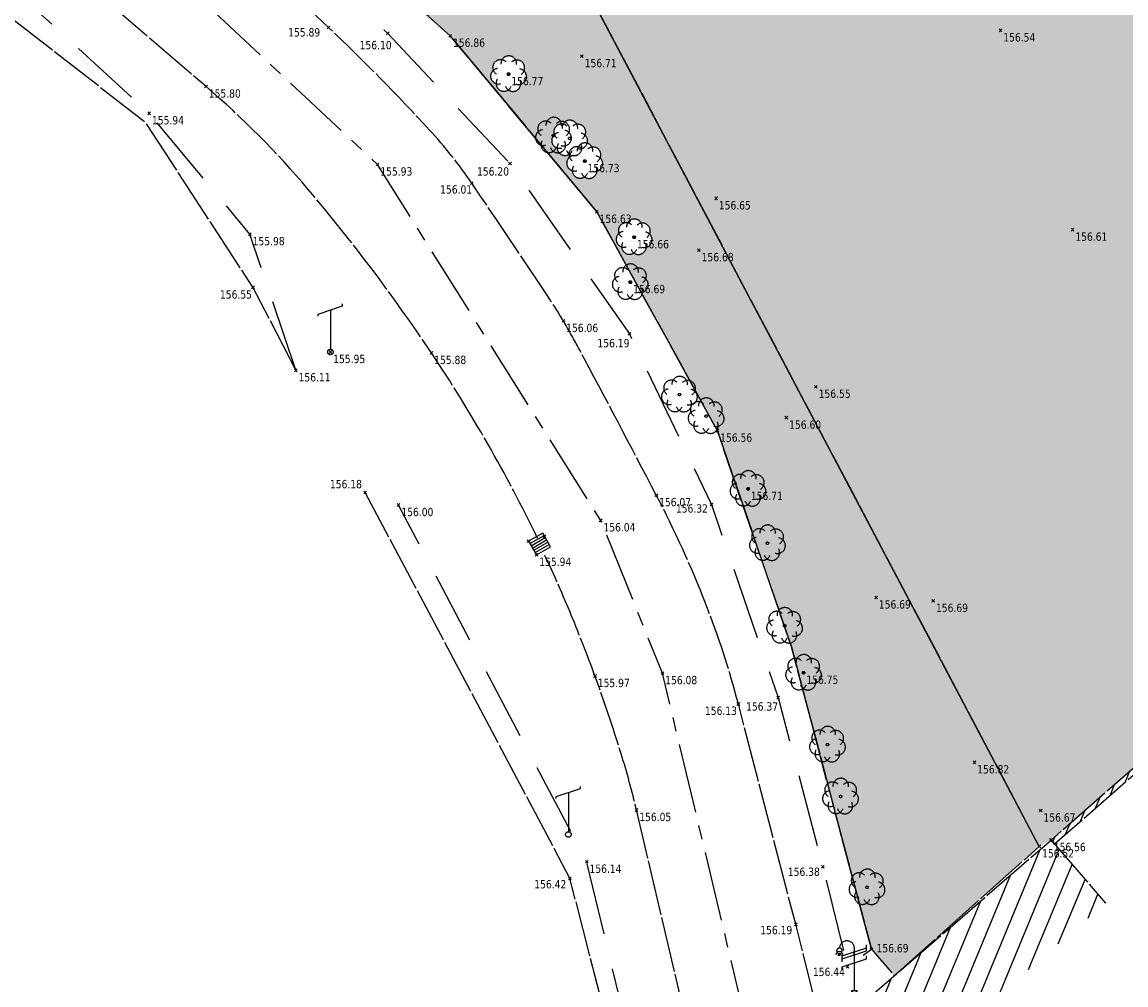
# Model space of a CAD drawing. Header units: millimetres. Extents: x 1269971 to 1270699, y 7266477 to 7267043.
# Tile 4 of 25: x 1270616 to 1270656, y 7266521 to 7266556. Entities that reach past the tile are written whole.
import ezdxf
from ezdxf.enums import TextEntityAlignment as Align

# ---------------------------------------------------------------- set-up
doc = ezdxf.new("R2010")
doc.units = ezdxf.units.MM
doc.header["$LTSCALE"] = 2
doc.header["$PDMODE"] = 3
doc.header["$PDSIZE"] = 0.05
for name, pattern in [('Axe', [2, 1.25, -0.25, 0.25, -0.25]), ('Bordure_T2CS1', [1, 1, 0]), ('Continue', [1, 1, 0]), ('Discontinue', [1.95, 1.3, -0.65]), ('Voie_can', [1, 1, 0])]:
    doc.linetypes.add(name, pattern=pattern)
doc.layers.get('0').update_dxf_attribs({"linetype": 'Continue'})
for name, color, linetype in [('Assa_sym_A', 7, 'Continue'), ('Bati_lim', 5, 'Continue'), ('Bati_lim_hab', 140, 'Continue'), ('Espv_hai_hab', 70, 'Continue'), ('Espv_lima_hab', 70, 'Continue'), ('Espv_sym', 7, 'Continue'), ('Limi_clo', 7, 'Cloture_Legere'), ('Limi_mplein', 7, 'Continue'), ('Limi_mur_hab', 7, 'Continue'), ('Redf_sym', 1, 'Continue'), ('Tele_sym', 7, 'Continue'), ('Topo_ptco', 7, 'Continue'), ('Topo_ptco_alt', 3, 'Continue'), ('Topo_talb', 52, 'Discontinue'), ('Topo_talh', 52, 'Continue'), ('Voie_axe', 252, 'Axe'), ('Voie_bord', 7, 'Bordure_T2CS1'), ('Voie_can', 252, 'Voie_can')]:
    doc.layers.add(name, color=color, linetype=linetype)
doc.styles.add('Verdana 1.0', font='verdana.ttf', dxfattribs={"width": 0.8, "height": 0.2})
doc.linetypes.add('Cloture_Legere', pattern='A,1,[1,croix.shx,S=0.2,R=0,X=-0.3,Y=0],0.0001', length=1.0001)

# ---------------------------------------------------------------- blocks, each defined once
blk = doc.blocks.new('Topo_Ptco')
at = {"color": 0}
blk.add_point((0, 0), dxfattribs=at)
at = {"layer": 'Topo_ptco_alt', "style": 'Verdana 1.0', "width": 0.8}
blk.add_attdef('ALT', text='', height=0.3, dxfattribs=at).set_placement((0.1, -0.1), align=Align.TOP_LEFT)
blk = doc.blocks.new('*U130')
at = {"color": 1, "linetype": 'ByBlock', "lineweight": -2}
for p, q in [((-0.439, 1.365), (0.439, 1.657)), ((0.439, 1.657), (0.439, 1.767)), ((0.439, 1.547), (0.439, 1.657)), ((-0.439, 1.255), (0.439, 1.547)), ((-0.439, 1.255), (-0.439, 1.365)), ((-0.439, 0.964), (0.439, 1.255)), ((-0.439, 1.145), (-0.439, 1.255)), ((0, 1.511), (0, 0.1)), ((0.439, 1.255), (0.439, 1.365)), ((-0.439, 0.853), (-0.439, 0.964)), ((-0.1, 0.1), (-0.1, -0.1)), ((0.1, 0.1), (-0.1, 0.1)), ((0.1, 0.1), (-0.1, -0.1)), ((-0.1, 0.1), (0.1, -0.1)), ((0.1, -0.1), (0.1, 0.1)), ((-0.1, -0.1), (0.1, -0.1))]:
    blk.add_line(p, q, dxfattribs=at)
blk = doc.blocks.new('Redf_Pot_LampTel')
at = {"color": 1, "linetype": 'ByBlock', "lineweight": -2}
for p, q in [((0, 1.411), (0.006, 1.637)), ((-0.598, 1.499), (-0.669, 1.417)), ((-0.633, 1.533), (-0.433, 1.527)), ((-0.598, 1.499), (-0.598, 1.499)), ((-0.563, 1.479), (-0.595, 1.381)), ((-0.563, 1.479), (-0.563, 1.479)), ((-0.535, 1.47), (-0.538, 1.366)), ((-0.505, 1.477), (-0.505, 1.477)), ((-0.505, 1.477), (-0.477, 1.373)), ((-0.473, 1.493), (-0.473, 1.493)), ((-0.473, 1.493), (-0.409, 1.406))]:
    blk.add_line(p, q, dxfattribs=at)
for centre, radius, start, end in [((-0.533, 1.543), 0.101, 351.0316, 185.6822), ((-0.262, 1.636), 0.268, 358.3539, 178.3599)]:
    blk.add_arc(centre, radius, start, end, dxfattribs=at)
blk.add_blockref('*U130', (0, 0), dxfattribs=at)
blk = doc.blocks.new('Tele_Pot')
at = {"color": 72, "linetype": 'ByBlock', "lineweight": -2}
for p, q in [((-0.439, 1.365), (0.439, 1.657)), ((0.439, 1.657), (0.439, 1.73)), ((-0.439, 1.292), (-0.439, 1.365)), ((0, 1.511), (0, 0.1))]:
    blk.add_line(p, q, dxfattribs=at)
blk.add_circle((0, 0), 0.1, dxfattribs=at)
blk = doc.blocks.new('Assa_Gril_Ep')
at = {"color": 5, "linetype": 'ByBlock', "lineweight": -2}
for p, q in [((0, 0), (0, 1)), ((0, 1), (1, 1)), ((0.167, 0), (0.167, 1)), ((0.333, 0), (0.333, 1)), ((0.5, 0), (0.5, 1)), ((0.667, 0), (0.667, 1)), ((0.833, 0), (0.833, 1)), ((1, 1), (1, 0)), ((1, 0), (0, 0))]:
    blk.add_line(p, q, dxfattribs=at)
blk = doc.blocks.new('Espv_Arb_Ali')
at = {"color": 3, "linetype": 'ByBlock', "lineweight": -2}
blk.add_circle((0, 0), 0.0444, dxfattribs=at)
for centre, start, end in [((-0.287, 0.239), 45.8389, 234.6315), ((0.008, 0.374), 354.4104, 183.203), ((0.297, 0.227), 302.9818, 131.7744), ((-0.366, -0.076), 97.2675, 286.0601), ((0.363, -0.091), 251.5532, 80.3458), ((-0.169, -0.333), 148.6961, 337.4887), ((0.155, -0.34), 200.1246, 28.9173)]:
    blk.add_arc(centre, 0.282, start, end, dxfattribs=at)

msp = doc.modelspace()

# ---------------------------------------------------------------- hatches: boundary and pattern name
at = {"layer": 'Bati_lim_hab'}
h = msp.add_hatch(dxfattribs=at)
h.set_pattern_fill('BATI_DUR', color=256, scale=0.2, angle=22.5, pattern_type=2)
h.set_pattern_definition([(67.5, (0, 0), (-0.586663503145, 0.24300397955), [])])
h.paths.add_polyline_path([(1270655.177, 7266524.36), (1270653.214, 7266526.629), (1270646.406, 7266520.736), (1270647.557, 7266514.463), (1270647.641, 7266514.203), (1270650.536, 7266514.929), (1270650.472, 7266515.198), (1270649.666, 7266519.59)])
h.paths.add_polyline_path([(1270651.42, 7266526.31), (1270653.157, 7266526.31), (1270653.157, 7266526.572), (1270651.42, 7266526.572)], flags=25)
h.paths.add_polyline_path([(1270652.18, 7266526.113), (1270652.73, 7266526.113), (1270652.73, 7266526.338), (1270652.18, 7266526.338)], flags=25)
at = {"layer": 'Espv_hai_hab'}
h = msp.add_hatch(dxfattribs=at)
h.set_pattern_fill('HAIE', color=256, scale=0.8)
h.set_pattern_definition([(109.29004622, (0.560848, 0.002973), (-4.80000000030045, 13.600000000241), [0.0482712, -16.90342488]), (161.565051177, (0.34656, 0.73), (-0.8, 1e-12), [0.050504, -2.47931812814]), (106.927513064, (0.29864, 0.746), (-3.19999999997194, 10.40000000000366), [0.054768, -19.17853644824]), (111.250505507, (0.348816, 0), (-1.59999999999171, 4.00000000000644), [0.069196, -15.38137033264]), (28.4429286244, (0.24168, 0.46568), (8.79999999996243, 4.79999999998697), [0.062208, -21.77354250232]), (83.6598082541, (0.2348, 0.40416), (-2e-13, 0.8000000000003), [0.061904, -7.18240411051]), (28.0724869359, (0.66804, 0.7642), (10.4000000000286, 5.60000000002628), [0.0387336, -13.5612664]), (69.4439547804, (0.70224, 0.03715), (0.800000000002, 2.4000000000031), [0.03896, -6.79624299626]), (122.905242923, (0.7136, 0.073632), (-1.60000000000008, 2.39999999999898), [0.04612, -16.15264538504]), (135, (0.75236, 0.1443), (-0.8, 9e-17), [0.0290216, -1.1023492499]), (156.250505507, (0.79568, 0.63888), (-12.79999999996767, 5.60000000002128), [0.062296, -21.788104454]), (45, (0.7068, 0.632), (9e-17, 0.8), [0.0451376, -1.0862332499]), (48.3664606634, (0.7136, 0.51808), (5.60000000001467, 6.4000000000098), [0.027424, -9.60585166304]), (34.6951535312, (0.71816, 0.3768), (7.99999999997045, 5.59999999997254), [0.03604, -12.61307064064]), (128.290163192, (0.44, 0.77104), (-3.19999999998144, 4.00000000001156), [0.036896, -19.32905349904]), (72.2553283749, (0.52208, 0.32888), (5.60000000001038, 17.59999999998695), [0.059824, -20.93922359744]), (115.346175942, (0.54032, 0.38584), (-0.80000000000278, 1.60000000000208), [0.047936, -16.77110083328]), (115.016893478, (0.64304, 0.21272), (-0.79999999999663, 1.6000000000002), [0.070368, -13.17198828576]), (41.1859251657, (0.62472, 0.19672), (0.8000000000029, 0.8000000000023), [0.024216, -8.47990065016]), (63.434948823, (0.59507, 0.11235), (3e-13, 0.8), [0.0152904, -1.773563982]), (131.185925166, (0.38984, 0.142), (-0.8000000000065, 0.7999999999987), [0.048456, -8.45566065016]), (159.44395478, (0.43545, 0.22402), (-2.3999999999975, 0.8000000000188), [0.0389616, -6.79624139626]), (19.7988763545, (0.29864, 0.30608), (8.79999999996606, 3.19999999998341), [0.026712, -21.22981640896]), (116.565051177, (0.40354, 0.4588), (-0.799999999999, 0.800000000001), [0.0152904, -1.773563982]), (45, (0.497, 0.5272), (9e-17, 0.8), [0.019348, -1.1120228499]), (56.309932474, (0.59275, 0.46335), (0.8, 1.599999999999), [0.0164632, -2.86797782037]), (131.185925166, (0.51528, 0.66624), (-0.8000000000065, 0.7999999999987), [0.024248, -8.47986865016]), (0, (0.28, 0.6), (0, 0.8), [0.04, -0.76]), (146.309932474, (0.04098, 0.08504), (-1.599999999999, 0.8), [0.049256, -2.83518502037]), (143.130102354, (0.08888, 0.36534), (-2.3999999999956, 1.6000000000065), [0.0569792, -3.9430208]), (36.3843518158, (0, 0.367648), (3.19999999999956, 2.39999999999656), [0.0537736, -18.82690435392]), (136.73570459, (0.043274, 0.533984), (-12.8000000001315, 11.99999999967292), [0.0532608, -18.622927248]), (25.7099537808, (0.0752, 0.71864), (1.599999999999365, 0.7999999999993), [0.073408, -23.899910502]), (127.405356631, (0.13672, 0.126), (-7.99999999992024, 10.40000000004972), [0.0488, -17.0719476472]), (45, (0.1436, 0.0075), (9e-17, 0.8), [0.0225688, -1.1088020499]), (153.434948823, (0.17095, 0.31294), (-0.8, -1e-12), [0.020348, -1.768506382]), (167.471192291, (0.19832, 0.11232), (-4.0000000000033, 0.79999999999), [0.063104, -7.31253156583]), (45, (0.16, 0.52), (9e-17, 0.8), [0.0565688, -1.0748020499])])
h.paths.add_polyline_path([(1270687.141, 7266617.67), (1270687.735, 7266617.582, -0.452421), (1270688.154, 7266617.519), (1270688.941, 7266617.402), (1270689.719, 7266622.612), (1270689.573, 7266622.727), (1270689.606, 7266622.962), (1270688.204, 7266623.535), (1270687.058, 7266624.43), (1270686.424, 7266624.632), (1270678.579, 7266626.225), (1270678.018, 7266626.223), (1270677.449, 7266626.1), (1270676.723, 7266625.758), (1270676.056, 7266625.291), (1270674.982, 7266623.55), (1270671.489, 7266606.952), (1270671.605, 7266606.631, -0.050361), (1270671.599, 7266606.691, -1), (1270672.199, 7266606.691, -0.904107), (1270671.605, 7266606.631), (1270671.641, 7266606.209), (1270679.264, 7266604.502), (1270675.643, 7266588.547), (1270673.924, 7266585.471), (1270678.192, 7266584.082), (1270677.855, 7266580.372), (1270676.87, 7266573.51), (1270673.821, 7266561.525), (1270649.689, 7266566.167), (1270648.747, 7266566.011), (1270636.596, 7266557.086), (1270652.79, 7266526.405), (1270653.214, 7266526.629), (1270682.784, 7266552.303), (1270683.519, 7266553.173), (1270683.718, 7266557.515), (1270681.883, 7266557.6), (1270682.818, 7266589.589), (1270683.951, 7266597.683), (1270685.089, 7266605.841)])
h.paths.add_polyline_path([(1270679.431, 7266614.559), (1270679.257, 7266614.559), (1270679.257, 7266614.646), (1270679.17, 7266614.559), (1270679.083, 7266614.559), (1270679.039, 7266614.667), (1270678.909, 7266614.667), (1270678.822, 7266614.602), (1270678.756, 7266614.58), (1270678.713, 7266614.689), (1270678.756, 7266614.82), (1270678.626, 7266614.863), (1270678.56, 7266614.863), (1270678.582, 7266614.972), (1270678.517, 7266615.016), (1270678.473, 7266615.103), (1270678.539, 7266615.19), (1270678.539, 7266615.277), (1270678.539, 7266615.408), (1270678.582, 7266615.43), (1270678.539, 7266615.517), (1270678.647, 7266615.517), (1270678.735, 7266615.582), (1270678.8, 7266615.582), (1270678.8, 7266615.647), (1270678.887, 7266615.669), (1270678.909, 7266615.734), (1270678.952, 7266615.822), (1270679.039, 7266615.778), (1270679.127, 7266615.865), (1270679.257, 7266615.843), (1270679.344, 7266615.734), (1270679.453, 7266615.713), (1270679.453, 7266615.626), (1270679.562, 7266615.582), (1270679.627, 7266615.604), (1270679.736, 7266615.626), (1270679.736, 7266615.517), (1270679.715, 7266615.386), (1270679.715, 7266615.321), (1270679.736, 7266615.212), (1270679.649, 7266615.168), (1270679.715, 7266615.059), (1270679.736, 7266614.972), (1270679.802, 7266614.929), (1270679.671, 7266614.82), (1270679.649, 7266614.711), (1270679.497, 7266614.755), (1270679.431, 7266614.646)], flags=16)
h.paths.add_polyline_path([(1270679.083, 7266615.19, -1), (1270679.214, 7266615.19, -1)], flags=0)
h.paths.add_polyline_path([(1270676.926, 7266615.832), (1270676.708, 7266615.886), (1270676.708, 7266615.886), (1270676.297, 7266615.988), (1270676.297, 7266615.988), (1270676.056, 7266616.048), (1270676.496, 7266617.82), (1270676.785, 7266617.748), (1270676.784, 7266617.746), (1270677.124, 7266617.663), (1270677.125, 7266617.664), (1270677.366, 7266617.604)], flags=16)
h.paths.add_polyline_path([(1270679.488, 7266618.183), (1270679.314, 7266618.183), (1270679.314, 7266618.27), (1270679.227, 7266618.183), (1270679.14, 7266618.183), (1270679.096, 7266618.292), (1270678.965, 7266618.292), (1270678.878, 7266618.227), (1270678.813, 7266618.205), (1270678.769, 7266618.314), (1270678.813, 7266618.444), (1270678.682, 7266618.488), (1270678.617, 7266618.488), (1270678.639, 7266618.597), (1270678.573, 7266618.64), (1270678.53, 7266618.728), (1270678.595, 7266618.815), (1270678.595, 7266618.902), (1270678.595, 7266619.032), (1270678.639, 7266619.054), (1270678.595, 7266619.141), (1270678.704, 7266619.141), (1270678.791, 7266619.207), (1270678.857, 7266619.207), (1270678.857, 7266619.272), (1270678.944, 7266619.294), (1270678.965, 7266619.359), (1270679.009, 7266619.446), (1270679.096, 7266619.403), (1270679.183, 7266619.49), (1270679.314, 7266619.468), (1270679.401, 7266619.359), (1270679.51, 7266619.337), (1270679.51, 7266619.25), (1270679.619, 7266619.207), (1270679.684, 7266619.228), (1270679.793, 7266619.25), (1270679.793, 7266619.141), (1270679.771, 7266619.011), (1270679.771, 7266618.945), (1270679.793, 7266618.836), (1270679.706, 7266618.793), (1270679.771, 7266618.684), (1270679.793, 7266618.597), (1270679.858, 7266618.553), (1270679.728, 7266618.444), (1270679.706, 7266618.336), (1270679.553, 7266618.379), (1270679.488, 7266618.27)], flags=16)
h.paths.add_polyline_path([(1270679.14, 7266618.815, -1), (1270679.27, 7266618.815, -1)], flags=0)
h.paths.add_polyline_path([(1270681.722, 7266596.768, -1), (1270681.122, 7266596.768, -1)], flags=16)
h.paths.add_polyline_path([(1270681.617, 7266596.768, -1), (1270681.227, 7266596.768, -1)], flags=0)
h.paths.add_polyline_path([(1270678.804, 7266596.004, -1), (1270678.204, 7266596.004, -1)], flags=16)
h.paths.add_polyline_path([(1270678.699, 7266596.004, -1), (1270678.309, 7266596.004, -1)], flags=0)
at = {"layer": 'Espv_lima_hab'}
h = msp.add_hatch(dxfattribs=at)
h.set_pattern_fill('GAZON_AGREMENT', color=256, scale=0.02, pattern_type=2)
h.set_pattern_definition([(90, (0, 0), (-0.35921, 0.35921), [0.09525, -0.62317]), (45, (0, 0), (-0.359210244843, 0.359210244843), [0.09525, -0.41275]), (135, (0, 0), (-0.359210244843, -0.359210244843), [0.09525, -0.41275])])
h.paths.add_polyline_path([(1270623.51, 7266574.042), (1270623.916, 7266576.045), (1270622.813, 7266576.311), (1270620.475, 7266576.812), (1270620.172, 7266576.852), (1270619.861, 7266576.846), (1270619.559, 7266576.795), (1270619.321, 7266576.712), (1270619.106, 7266576.591), (1270618.913, 7266576.429), (1270618.78, 7266576.261), (1270618.678, 7266576.066), (1270618.566, 7266575.742), (1270618.477, 7266575.351), (1270617.36, 7266568.576), (1270617.28, 7266567.227), (1270617.392, 7266566.1), (1270617.447, 7266566.094), (1270625.968, 7266560.592), (1270631.569, 7266555.602), (1270636.849, 7266549.258), (1270641.195, 7266541.375), (1270643.861, 7266533.591), (1270646.741, 7266522.701), (1270647.57, 7266521.744), (1270652.792, 7266526.401), (1270634.237, 7266561.554), (1270630.963, 7266569.303), (1270630.509, 7266570.245), (1270627.354, 7266566.482), (1270626.138, 7266565.163), (1270625.532, 7266566.879)])
h.paths.add_polyline_path([(1270629.62, 7266557.966), (1270629.42, 7266557.972, -1.136781)], flags=16)
h.paths.add_polyline_path([(1270629.621, 7266557.453), (1270630.498, 7266557.745), (1270630.498, 7266557.635), (1270629.621, 7266557.343)], flags=16)
h.paths.add_polyline_path([(1270633.436, 7266554.735, -0.587461), (1270633.928, 7266554.725, -0.587461), (1270634.226, 7266554.334, -0.587461), (1270634.107, 7266553.857, -0.587461), (1270633.659, 7266553.653, -0.587461), (1270633.22, 7266553.875, -0.587461), (1270633.121, 7266554.357, -0.587461)], flags=16)
h.paths.add_polyline_path([(1270633.715, 7266554.219, -1), (1270633.626, 7266554.219, -1)], flags=0)
h.paths.add_polyline_path([(1270635.547, 7266552.512, -0.137431), (1270635.698, 7266552.493, -0.478031), (1270636.128, 7266552.409, -0.587461), (1270636.427, 7266552.018, -0.287568), (1270636.503, 7266551.729, -0.2031), (1270636.673, 7266551.59, -0.587461), (1270636.972, 7266551.199, -0.587461), (1270636.853, 7266550.722, -0.587461), (1270636.405, 7266550.518, -0.587461), (1270635.966, 7266550.74, -0.587461), (1270635.867, 7266551.222, -0.097287), (1270635.848, 7266551.329, -0.570931), (1270635.421, 7266551.559, -0.483135), (1270635.263, 7266551.972, -1.091319), (1270635.323, 7266552.036, -0.523864), (1270635.576, 7266552.424, 0.082883)], flags=16)
h.paths.add_polyline_path([(1270635.827, 7266551.904, -1), (1270635.916, 7266551.904, -1)], flags=0)
h.paths.add_polyline_path([(1270636.461, 7266551.085, -1), (1270636.372, 7266551.085, -1)], flags=0)
h.paths.add_polyline_path([(1270637.961, 7266548.86, -0.587461), (1270638.453, 7266548.849, -0.587461), (1270638.752, 7266548.458, -0.587461), (1270638.632, 7266547.981, -0.587461), (1270638.184, 7266547.777, -0.587461), (1270637.746, 7266548, -0.587461), (1270637.646, 7266548.481, -0.587461)], flags=16)
h.paths.add_polyline_path([(1270638.241, 7266548.344, -1), (1270638.152, 7266548.344, -1)], flags=0)
h.paths.add_polyline_path([(1270642.345, 7266539.279, -1), (1270642.256, 7266539.279, -1)], flags=16)
h.paths.add_polyline_path([(1270643.043, 7266537.323, -1), (1270642.954, 7266537.323, -1)], flags=16)
h.paths.add_polyline_path([(1270644.344, 7266532.655, -1), (1270644.256, 7266532.655, -1)], flags=16)
h.paths.add_polyline_path([(1270645.207, 7266530.067, -1), (1270645.118, 7266530.067, -1)], flags=16)
h.paths.add_polyline_path([(1270645.675, 7266528.197, -1), (1270645.587, 7266528.197, -1)], flags=16)
h.paths.add_polyline_path([(1270646.631, 7266524.926, -1), (1270646.542, 7266524.926, -1)], flags=16)
at = {"layer": 'Limi_mur_hab'}
h = msp.add_hatch(dxfattribs=at)
h.set_pattern_fill('BATI_DUR', color=0, scale=0.1, angle=22.5, pattern_type=2)
h.set_pattern_definition([(67.5, (0, 0), (-0.293331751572, 0.121501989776), [])])
h.paths.add_polyline_path([(1270682.45, 7266551.993), (1270682.842, 7266552.112), (1270682.784, 7266552.303), (1270682.35, 7266552.172), (1270672.627, 7266543.612), (1270661.005, 7266533.453), (1270653.214, 7266526.629), (1270653.345, 7266526.478), (1270661.137, 7266533.302), (1270672.759, 7266543.462)])
h.paths.add_polyline_path([(1270682.372, 7266551.688), (1270683.698, 7266551.688), (1270683.698, 7266552.155), (1270682.372, 7266552.155)], flags=9)

# ---------------------------------------------------------------- linework, layer by layer
at = {"flags": 128}
msp.add_lwpolyline([(1270623.916, 7266576.045), (1270623.445, 7266576.158), (1270622.813, 7266576.311), (1270620.475, 7266576.812), (1270620.172, 7266576.852), (1270619.861, 7266576.846), (1270619.559, 7266576.795), (1270619.321, 7266576.712), (1270619.106, 7266576.591), (1270618.913, 7266576.429), (1270618.78, 7266576.261), (1270618.678, 7266576.066), (1270618.566, 7266575.742), (1270618.498, 7266575.442), (1270618.485, 7266575.398), (1270617.36, 7266568.576), (1270617.28, 7266567.227), (1270617.392, 7266566.1), (1270617.447, 7266566.094), (1270625.968, 7266560.592), (1270631.569, 7266555.602), (1270636.849, 7266549.258), (1270641.195, 7266541.375), (1270643.861, 7266533.591), (1270646.741, 7266522.701), (1270647.57, 7266521.744), (1270652.792, 7266526.401), (1270634.237, 7266561.554), (1270630.963, 7266569.303), (1270630.509, 7266570.245), (1270627.354, 7266566.482), (1270626.138, 7266565.163), (1270625.532, 7266566.879), (1270623.51, 7266574.042)], close=True, dxfattribs=at)
at = {"layer": 'Bati_lim', "flags": 128}
for points in [[(1270647.641, 7266514.203), (1270647.557, 7266514.463), (1270646.406, 7266520.736), (1270653.214, 7266526.629)], [(1270653.214, 7266526.629), (1270655.177, 7266524.36)]]:
    msp.add_lwpolyline(points, dxfattribs=at)
at = {"layer": 'Limi_clo', "flags": 128}
msp.add_lwpolyline([(1270652.792, 7266526.401), (1270634.237, 7266561.554), (1270630.963, 7266569.303)], dxfattribs=at)
at = {"layer": 'Limi_mplein', "flags": 128}
msp.add_lwpolyline([(1270682.842, 7266552.112), (1270682.45, 7266551.993), (1270672.759, 7266543.462), (1270661.137, 7266533.302), (1270653.345, 7266526.478), (1270653.214, 7266526.629), (1270661.005, 7266533.453), (1270672.627, 7266543.612), (1270682.35, 7266552.172), (1270682.784, 7266552.303), (1270682.842, 7266552.112)], dxfattribs=at)
at = {"layer": 'Topo_talb', "flags": 128}
for points in [[(1270626.006, 7266543.55), (1270624.351, 7266548.452), (1270620.724, 7266552.808), (1270612.97, 7266559.909), (1270602.915, 7266568.799), (1270597.773, 7266576.306), (1270592.787, 7266587.584), (1270587.374, 7266602.043), (1270582.75, 7266615.537), (1270576.261, 7266621.755)], [(1270617.447, 7266566.094), (1270623.194, 7266561.241), (1270629.313, 7266555.69), (1270633.721, 7266551.001), (1270638.027, 7266544.86), (1270640.978, 7266538.718), (1270643.381, 7266531.758), (1270644.993, 7266525.667), (1270645.884, 7266522.067), (1270646.741, 7266522.701)], [(1270639.853, 7266511.875), (1270636.487, 7266525.846), (1270629.709, 7266538.696)]]:
    msp.add_lwpolyline(points, dxfattribs=at)
at = {"layer": 'Topo_talh', "flags": 128}
for points in [[(1270626.006, 7266543.55), (1270624.462, 7266546.539), (1270620.603, 7266552.462), (1270612.839, 7266558.499), (1270602.159, 7266566.971), (1270596.562, 7266574.46), (1270591.763, 7266586.403), (1270585.651, 7266603.042), (1270581.791, 7266614.639), (1270576.097, 7266621.202)], [(1270646.741, 7266522.701), (1270643.861, 7266533.591), (1270641.195, 7266541.375), (1270636.849, 7266549.258), (1270631.569, 7266555.602), (1270625.968, 7266560.592), (1270617.447, 7266566.094)], [(1270639.228, 7266512.295), (1270635.881, 7266525.247), (1270628.502, 7266539.151)]]:
    msp.add_lwpolyline(points, dxfattribs=at)
at = {"layer": 'Voie_axe', "flags": 128}
msp.add_lwpolyline([(1270648.916, 7266492.661), (1270646.731, 7266502.516), (1270643.337, 7266515.417), (1270639.214, 7266532.641), (1270636.989, 7266538.145), (1270628.951, 7266550.964), (1270621.336, 7266558.075), (1270614.35, 7266564.277), (1270606.349, 7266571.168), (1270600.986, 7266579.501), (1270588.524, 7266615.025)], dxfattribs=at)
at = {"layer": 'Voie_bord', "flags": 128}
msp.add_lwpolyline([(1270646.794, 7266512.45), (1270644.018, 7266523.593), (1270641.949, 7266531.531, 0.029905), (1270640.769, 7266535.156, 0.026613), (1270638.993, 7266539.052, 0.002265), (1270636.226, 7266544.298, 0.011371), (1270635.646, 7266545.328, 0.012899), (1270635.088, 7266546.215, 0.00275), (1270632.344, 7266550.291, 0.036415), (1270630.824, 7266552.206, 0.017153), (1270627.185, 7266555.899), (1270622.948, 7266559.914), (1270617.453, 7266564.537)], format="xyb", dxfattribs=at)
at = {"layer": 'Voie_can', "flags": 128}
for points in [[(1270634.717, 7266537.496, 0.01727), (1270632.919, 7266540.902, 0.01727), (1270630.891, 7266544.175, 0.028245), (1270626.444, 7266550.076, 0.040093), (1270622.771, 7266553.772), (1270614.23, 7266561.088), (1270605.099, 7266569.12)], [(1270646.843, 7266489.094), (1270646.201, 7266494.173), (1270644.937, 7266499.298), (1270641.442, 7266514.305), (1270638.279, 7266527.712, 0.017134), (1270637.728, 7266529.732, 0.012114), (1270636.784, 7266532.539, 0.011277), (1270635.93, 7266534.732, 0.011277), (1270634.979, 7266536.883)]]:
    msp.add_lwpolyline(points, format="xyb", dxfattribs=at)

# ---------------------------------------------------------------- block references
at = {"layer": 'Assa_sym_A', "color": 5, "xscale": 0.5662573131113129, "yscale": -0.585567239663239, "rotation": 119.9902065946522}
msp.add_blockref('Assa_Gril_Ep', (1270634.676, 7266536.903, 155.934), dxfattribs=at)
at = {"layer": 'Espv_sym', "color": 3}
for p in [(1270633.671, 7266554.219, 156.767), (1270635.29, 7266552.007, 156.785), (1270635.872, 7266551.904, 156.765), (1270636.417, 7266551.085, 156.729), (1270638.196, 7266548.344, 156.663), (1270638.058, 7266546.726, 156.689), (1270639.828, 7266542.675, 156.463), (1270640.79, 7266541.9, 156.629), (1270642.3, 7266539.279, 156.707), (1270642.998, 7266537.323, 156.722), (1270643.616, 7266534.347, 156.634), (1270644.3, 7266532.655, 156.752), (1270645.162, 7266530.067, 156.665), (1270645.631, 7266528.197, 156.709), (1270646.587, 7266524.926, 156.714)]:
    msp.add_blockref('Espv_Arb_Ali', p, dxfattribs=at)
at = {"layer": 'Redf_sym'}
msp.add_blockref('Redf_Pot_LampTel', (1270646.124, 7266521.092, 156.44), dxfattribs=at)
at = {"layer": 'Tele_sym', "color": 72}
for p in [(1270627.253, 7266544.211, 155.953), (1270635.825, 7266526.829, 156.096)]:
    msp.add_blockref('Tele_Pot', p, dxfattribs=at)
at = {"layer": 'Topo_ptco'}
ref = msp.add_blockref('Topo_Ptco', (1270627.185, 7266555.899, 155.887), dxfattribs=at)
ref.add_attrib('ALT', '155.89', dxfattribs={"layer": 'Topo_ptco_alt', "height": 0.3, "style": 'Verdana 1.0', "width": 0.8}).set_placement((1270625.731, 7266555.875), align=Align.TOP_LEFT)
ref = msp.add_blockref('Topo_Ptco', (1270629.313, 7266555.69, 156.097), dxfattribs=at)
ref.add_attrib('ALT', '156.10', dxfattribs={"layer": 'Topo_ptco_alt', "height": 0.3, "style": 'Verdana 1.0', "width": 0.8}).set_placement((1270628.306, 7266555.415), align=Align.TOP_LEFT)
ref = msp.add_blockref('Topo_Ptco', (1270631.569, 7266555.602, 156.862), dxfattribs=at)
ref.add_attrib('ALT', '156.86', dxfattribs={"layer": 'Topo_ptco_alt', "height": 0.3, "style": 'Verdana 1.0', "width": 0.8}).set_placement((1270631.669, 7266555.502, 156.862), align=Align.TOP_LEFT)
ref = msp.add_blockref('Topo_Ptco', (1270651.396, 7266555.795, 156.539), dxfattribs=at)
ref.add_attrib('ALT', '156.54', dxfattribs={"layer": 'Topo_ptco_alt', "height": 0.3, "style": 'Verdana 1.0', "width": 0.8}).set_placement((1270651.496, 7266555.695, 156.539), align=Align.TOP_LEFT)
for p in [(1270651.396, 7266555.795, 156.539), (1270636.313, 7266554.868, 156.708), (1270641.146, 7266549.745, 156.654), (1270653.991, 7266548.615, 156.611), (1270640.527, 7266547.878, 156.681), (1270644.744, 7266542.957, 156.553), (1270643.679, 7266541.842, 156.6), (1270634.963, 7266537.578), (1270634.393, 7266537.394), (1270646.911, 7266535.367, 156.691), (1270648.97, 7266535.243, 156.686), (1270650.455, 7266529.427, 156.819), (1270652.843, 7266527.694, 156.667)]:
    msp.add_blockref('Topo_Ptco', p, dxfattribs=at)
ref = msp.add_blockref('Topo_Ptco', (1270636.313, 7266554.868, 156.708), dxfattribs=at)
ref.add_attrib('ALT', '156.71', dxfattribs={"layer": 'Topo_ptco_alt', "height": 0.3, "style": 'Verdana 1.0', "width": 0.8}).set_placement((1270636.413, 7266554.768, 156.708), align=Align.TOP_LEFT)
ref = msp.add_blockref('Topo_Ptco', (1270633.671, 7266554.219, 156.767), dxfattribs=at)
ref.add_attrib('ALT', '156.77', dxfattribs={"layer": 'Topo_ptco_alt', "height": 0.3, "style": 'Verdana 1.0', "width": 0.8}).set_placement((1270633.771, 7266554.119, 156.767), align=Align.TOP_LEFT)
ref = msp.add_blockref('Topo_Ptco', (1270622.771, 7266553.772, 155.801), dxfattribs=at)
ref.add_attrib('ALT', '155.80', dxfattribs={"layer": 'Topo_ptco_alt', "height": 0.3, "style": 'Verdana 1.0', "width": 0.8}).set_placement((1270622.871, 7266553.672, 155.801), align=Align.TOP_LEFT)
ref = msp.add_blockref('Topo_Ptco', (1270620.724, 7266552.808, 155.938), dxfattribs=at)
ref.add_attrib('ALT', '155.94', dxfattribs={"layer": 'Topo_ptco_alt', "height": 0.3, "style": 'Verdana 1.0', "width": 0.8}).set_placement((1270620.824, 7266552.708, 155.938), align=Align.TOP_LEFT)
ref = msp.add_blockref('Topo_Ptco', (1270636.417, 7266551.085, 156.729), dxfattribs=at)
ref.add_attrib('ALT', '156.73', dxfattribs={"layer": 'Topo_ptco_alt', "height": 0.3, "style": 'Verdana 1.0', "width": 0.8}).set_placement((1270636.517, 7266550.985, 156.729), align=Align.TOP_LEFT)
ref = msp.add_blockref('Topo_Ptco', (1270628.951, 7266550.964, 155.935), dxfattribs=at)
ref.add_attrib('ALT', '155.93', dxfattribs={"layer": 'Topo_ptco_alt', "height": 0.3, "style": 'Verdana 1.0', "width": 0.8}).set_placement((1270629.051, 7266550.864, 155.935), align=Align.TOP_LEFT)
ref = msp.add_blockref('Topo_Ptco', (1270633.721, 7266551.001, 156.195), dxfattribs=at)
ref.add_attrib('ALT', '156.20', dxfattribs={"layer": 'Topo_ptco_alt', "height": 0.3, "style": 'Verdana 1.0', "width": 0.8}).set_placement((1270632.534, 7266550.865), align=Align.TOP_LEFT)
ref = msp.add_blockref('Topo_Ptco', (1270632.344, 7266550.291, 156.012), dxfattribs=at)
ref.add_attrib('ALT', '156.01', dxfattribs={"layer": 'Topo_ptco_alt', "height": 0.3, "style": 'Verdana 1.0', "width": 0.8}).set_placement((1270631.206, 7266550.215), align=Align.TOP_LEFT)
ref = msp.add_blockref('Topo_Ptco', (1270641.146, 7266549.745, 156.654), dxfattribs=at)
ref.add_attrib('ALT', '156.65', dxfattribs={"layer": 'Topo_ptco_alt', "height": 0.3, "style": 'Verdana 1.0', "width": 0.8}).set_placement((1270641.246, 7266549.645, 156.654), align=Align.TOP_LEFT)
ref = msp.add_blockref('Topo_Ptco', (1270636.849, 7266549.258, 156.628), dxfattribs=at)
ref.add_attrib('ALT', '156.63', dxfattribs={"layer": 'Topo_ptco_alt', "height": 0.3, "style": 'Verdana 1.0', "width": 0.8}).set_placement((1270636.949, 7266549.158, 156.628), align=Align.TOP_LEFT)
ref = msp.add_blockref('Topo_Ptco', (1270624.351, 7266548.452, 155.98), dxfattribs=at)
ref.add_attrib('ALT', '155.98', dxfattribs={"layer": 'Topo_ptco_alt', "height": 0.3, "style": 'Verdana 1.0', "width": 0.8}).set_placement((1270624.451, 7266548.352, 155.98), align=Align.TOP_LEFT)
ref = msp.add_blockref('Topo_Ptco', (1270638.196, 7266548.344, 156.663), dxfattribs=at)
ref.add_attrib('ALT', '156.66', dxfattribs={"layer": 'Topo_ptco_alt', "height": 0.3, "style": 'Verdana 1.0', "width": 0.8}).set_placement((1270638.296, 7266548.244, 156.663), align=Align.TOP_LEFT)
ref = msp.add_blockref('Topo_Ptco', (1270653.991, 7266548.615, 156.611), dxfattribs=at)
ref.add_attrib('ALT', '156.61', dxfattribs={"layer": 'Topo_ptco_alt', "height": 0.3, "style": 'Verdana 1.0', "width": 0.8}).set_placement((1270654.091, 7266548.515, 156.611), align=Align.TOP_LEFT)
ref = msp.add_blockref('Topo_Ptco', (1270640.527, 7266547.878, 156.681), dxfattribs=at)
ref.add_attrib('ALT', '156.68', dxfattribs={"layer": 'Topo_ptco_alt', "height": 0.3, "style": 'Verdana 1.0', "width": 0.8}).set_placement((1270640.627, 7266547.778, 156.681), align=Align.TOP_LEFT)
ref = msp.add_blockref('Topo_Ptco', (1270638.058, 7266546.726, 156.689), dxfattribs=at)
ref.add_attrib('ALT', '156.69', dxfattribs={"layer": 'Topo_ptco_alt', "height": 0.3, "style": 'Verdana 1.0', "width": 0.8}).set_placement((1270638.158, 7266546.626, 156.689), align=Align.TOP_LEFT)
ref = msp.add_blockref('Topo_Ptco', (1270624.462, 7266546.539, 156.553), dxfattribs=at)
ref.add_attrib('ALT', '156.55', dxfattribs={"layer": 'Topo_ptco_alt', "height": 0.3, "style": 'Verdana 1.0', "width": 0.8}).set_placement((1270623.272, 7266546.433), align=Align.TOP_LEFT)
ref = msp.add_blockref('Topo_Ptco', (1270635.646, 7266545.328, 156.058), dxfattribs=at)
ref.add_attrib('ALT', '156.06', dxfattribs={"layer": 'Topo_ptco_alt', "height": 0.3, "style": 'Verdana 1.0', "width": 0.8}).set_placement((1270635.746, 7266545.228, 156.058), align=Align.TOP_LEFT)
ref = msp.add_blockref('Topo_Ptco', (1270638.027, 7266544.86, 156.188), dxfattribs=at)
ref.add_attrib('ALT', '156.19', dxfattribs={"layer": 'Topo_ptco_alt', "height": 0.3, "style": 'Verdana 1.0', "width": 0.8}).set_placement((1270636.874, 7266544.678), align=Align.TOP_LEFT)
ref = msp.add_blockref('Topo_Ptco', (1270627.253, 7266544.211, 155.953), dxfattribs=at)
ref.add_attrib('ALT', '155.95', dxfattribs={"layer": 'Topo_ptco_alt', "height": 0.3, "style": 'Verdana 1.0', "width": 0.8}).set_placement((1270627.353, 7266544.111, 155.953), align=Align.TOP_LEFT)
ref = msp.add_blockref('Topo_Ptco', (1270630.891, 7266544.175, 155.881), dxfattribs=at)
ref.add_attrib('ALT', '155.88', dxfattribs={"layer": 'Topo_ptco_alt', "height": 0.3, "style": 'Verdana 1.0', "width": 0.8}).set_placement((1270630.991, 7266544.075, 155.881), align=Align.TOP_LEFT)
ref = msp.add_blockref('Topo_Ptco', (1270626.006, 7266543.55, 156.112), dxfattribs=at)
ref.add_attrib('ALT', '156.11', dxfattribs={"layer": 'Topo_ptco_alt', "height": 0.3, "style": 'Verdana 1.0', "width": 0.8}).set_placement((1270626.106, 7266543.45, 156.112), align=Align.TOP_LEFT)
ref = msp.add_blockref('Topo_Ptco', (1270644.744, 7266542.957, 156.553), dxfattribs=at)
ref.add_attrib('ALT', '156.55', dxfattribs={"layer": 'Topo_ptco_alt', "height": 0.3, "style": 'Verdana 1.0', "width": 0.8}).set_placement((1270644.844, 7266542.857, 156.553), align=Align.TOP_LEFT)
ref = msp.add_blockref('Topo_Ptco', (1270643.679, 7266541.842, 156.6), dxfattribs=at)
ref.add_attrib('ALT', '156.60', dxfattribs={"layer": 'Topo_ptco_alt', "height": 0.3, "style": 'Verdana 1.0', "width": 0.8}).set_placement((1270643.779, 7266541.742, 156.6), align=Align.TOP_LEFT)
ref = msp.add_blockref('Topo_Ptco', (1270641.195, 7266541.375, 156.562), dxfattribs=at)
ref.add_attrib('ALT', '156.56', dxfattribs={"layer": 'Topo_ptco_alt', "height": 0.3, "style": 'Verdana 1.0', "width": 0.8}).set_placement((1270641.295, 7266541.275, 156.562), align=Align.TOP_LEFT)
ref = msp.add_blockref('Topo_Ptco', (1270628.502, 7266539.151, 156.184), dxfattribs=at)
ref.add_attrib('ALT', '156.18', dxfattribs={"layer": 'Topo_ptco_alt', "height": 0.3, "style": 'Verdana 1.0', "width": 0.8}).set_placement((1270627.235, 7266539.601), align=Align.TOP_LEFT)
ref = msp.add_blockref('Topo_Ptco', (1270642.3, 7266539.279, 156.707), dxfattribs=at)
ref.add_attrib('ALT', '156.71', dxfattribs={"layer": 'Topo_ptco_alt', "height": 0.3, "style": 'Verdana 1.0', "width": 0.8}).set_placement((1270642.4, 7266539.179, 156.707), align=Align.TOP_LEFT)
ref = msp.add_blockref('Topo_Ptco', (1270638.993, 7266539.052, 156.071), dxfattribs=at)
ref.add_attrib('ALT', '156.07', dxfattribs={"layer": 'Topo_ptco_alt', "height": 0.3, "style": 'Verdana 1.0', "width": 0.8}).set_placement((1270639.093, 7266538.952, 156.071), align=Align.TOP_LEFT)
ref = msp.add_blockref('Topo_Ptco', (1270629.709, 7266538.696, 156.001), dxfattribs=at)
ref.add_attrib('ALT', '156.00', dxfattribs={"layer": 'Topo_ptco_alt', "height": 0.3, "style": 'Verdana 1.0', "width": 0.8}).set_placement((1270629.809, 7266538.596, 156.001), align=Align.TOP_LEFT)
ref = msp.add_blockref('Topo_Ptco', (1270640.978, 7266538.718, 156.316), dxfattribs=at)
ref.add_attrib('ALT', '156.32', dxfattribs={"layer": 'Topo_ptco_alt', "height": 0.3, "style": 'Verdana 1.0', "width": 0.8}).set_placement((1270639.7, 7266538.723), align=Align.TOP_LEFT)
ref = msp.add_blockref('Topo_Ptco', (1270636.989, 7266538.145, 156.039), dxfattribs=at)
ref.add_attrib('ALT', '156.04', dxfattribs={"layer": 'Topo_ptco_alt', "height": 0.3, "style": 'Verdana 1.0', "width": 0.8}).set_placement((1270637.089, 7266538.045, 156.039), align=Align.TOP_LEFT)
ref = msp.add_blockref('Topo_Ptco', (1270634.676, 7266536.903, 155.941), dxfattribs=at)
ref.add_attrib('ALT', '155.94', dxfattribs={"layer": 'Topo_ptco_alt', "height": 0.3, "style": 'Verdana 1.0', "width": 0.8}).set_placement((1270634.776, 7266536.803, 155.941), align=Align.TOP_LEFT)
ref = msp.add_blockref('Topo_Ptco', (1270646.911, 7266535.367, 156.691), dxfattribs=at)
ref.add_attrib('ALT', '156.69', dxfattribs={"layer": 'Topo_ptco_alt', "height": 0.3, "style": 'Verdana 1.0', "width": 0.8}).set_placement((1270647.011, 7266535.267, 156.691), align=Align.TOP_LEFT)
ref = msp.add_blockref('Topo_Ptco', (1270648.97, 7266535.243, 156.686), dxfattribs=at)
ref.add_attrib('ALT', '156.69', dxfattribs={"layer": 'Topo_ptco_alt', "height": 0.3, "style": 'Verdana 1.0', "width": 0.8}).set_placement((1270649.07, 7266535.143, 156.686), align=Align.TOP_LEFT)
ref = msp.add_blockref('Topo_Ptco', (1270636.784, 7266532.539, 155.973), dxfattribs=at)
ref.add_attrib('ALT', '155.97', dxfattribs={"layer": 'Topo_ptco_alt', "height": 0.3, "style": 'Verdana 1.0', "width": 0.8}).set_placement((1270636.884, 7266532.439, 155.973), align=Align.TOP_LEFT)
ref = msp.add_blockref('Topo_Ptco', (1270639.214, 7266532.641, 156.082), dxfattribs=at)
ref.add_attrib('ALT', '156.08', dxfattribs={"layer": 'Topo_ptco_alt', "height": 0.3, "style": 'Verdana 1.0', "width": 0.8}).set_placement((1270639.314, 7266532.541, 156.082), align=Align.TOP_LEFT)
ref = msp.add_blockref('Topo_Ptco', (1270644.3, 7266532.655, 156.752), dxfattribs=at)
ref.add_attrib('ALT', '156.75', dxfattribs={"layer": 'Topo_ptco_alt', "height": 0.3, "style": 'Verdana 1.0', "width": 0.8}).set_placement((1270644.4, 7266532.555, 156.752), align=Align.TOP_LEFT)
ref = msp.add_blockref('Topo_Ptco', (1270643.381, 7266531.758, 156.365), dxfattribs=at)
ref.add_attrib('ALT', '156.37', dxfattribs={"layer": 'Topo_ptco_alt', "height": 0.3, "style": 'Verdana 1.0', "width": 0.8}).set_placement((1270642.229, 7266531.591), align=Align.TOP_LEFT)
ref = msp.add_blockref('Topo_Ptco', (1270641.949, 7266531.531, 156.134), dxfattribs=at)
ref.add_attrib('ALT', '156.13', dxfattribs={"layer": 'Topo_ptco_alt', "height": 0.3, "style": 'Verdana 1.0', "width": 0.8}).set_placement((1270640.746, 7266531.437), align=Align.TOP_LEFT)
ref = msp.add_blockref('Topo_Ptco', (1270650.455, 7266529.427, 156.819), dxfattribs=at)
ref.add_attrib('ALT', '156.82', dxfattribs={"layer": 'Topo_ptco_alt', "height": 0.3, "style": 'Verdana 1.0', "width": 0.8}).set_placement((1270650.555, 7266529.327, 156.819), align=Align.TOP_LEFT)
ref = msp.add_blockref('Topo_Ptco', (1270638.279, 7266527.712, 156.045), dxfattribs=at)
ref.add_attrib('ALT', '156.05', dxfattribs={"layer": 'Topo_ptco_alt', "height": 0.3, "style": 'Verdana 1.0', "width": 0.8}).set_placement((1270638.379, 7266527.612, 156.045), align=Align.TOP_LEFT)
ref = msp.add_blockref('Topo_Ptco', (1270652.843, 7266527.694, 156.667), dxfattribs=at)
ref.add_attrib('ALT', '156.67', dxfattribs={"layer": 'Topo_ptco_alt', "height": 0.3, "style": 'Verdana 1.0', "width": 0.8}).set_placement((1270652.943, 7266527.594, 156.667), align=Align.TOP_LEFT)
ref = msp.add_blockref('Topo_Ptco', (1270652.792, 7266526.401, 156.522), dxfattribs=at)
ref.add_attrib('ALT', '156.52', dxfattribs={"layer": 'Topo_ptco_alt', "height": 0.3, "style": 'Verdana 1.0', "width": 0.8}).set_placement((1270652.892, 7266526.301, 156.522), align=Align.TOP_LEFT)
ref = msp.add_blockref('Topo_Ptco', (1270653.214, 7266526.629, 156.562), dxfattribs=at)
ref.add_attrib('ALT', '156.56', dxfattribs={"layer": 'Topo_ptco_alt', "height": 0.3, "style": 'Verdana 1.0', "width": 0.8}).set_placement((1270653.314, 7266526.529, 156.562), align=Align.TOP_LEFT)
ref = msp.add_blockref('Topo_Ptco', (1270636.487, 7266525.846, 156.136), dxfattribs=at)
ref.add_attrib('ALT', '156.14', dxfattribs={"layer": 'Topo_ptco_alt', "height": 0.3, "style": 'Verdana 1.0', "width": 0.8}).set_placement((1270636.587, 7266525.746, 156.136), align=Align.TOP_LEFT)
ref = msp.add_blockref('Topo_Ptco', (1270644.993, 7266525.667, 156.376), dxfattribs=at)
ref.add_attrib('ALT', '156.38', dxfattribs={"layer": 'Topo_ptco_alt', "height": 0.3, "style": 'Verdana 1.0', "width": 0.8}).set_placement((1270643.733, 7266525.636), align=Align.TOP_LEFT)
ref = msp.add_blockref('Topo_Ptco', (1270635.881, 7266525.247, 156.419), dxfattribs=at)
ref.add_attrib('ALT', '156.42', dxfattribs={"layer": 'Topo_ptco_alt', "height": 0.3, "style": 'Verdana 1.0', "width": 0.8}).set_placement((1270634.599, 7266525.188), align=Align.TOP_LEFT)
ref = msp.add_blockref('Topo_Ptco', (1270644.018, 7266523.593, 156.189), dxfattribs=at)
ref.add_attrib('ALT', '156.19', dxfattribs={"layer": 'Topo_ptco_alt', "height": 0.3, "style": 'Verdana 1.0', "width": 0.8}).set_placement((1270642.739, 7266523.536), align=Align.TOP_LEFT)
ref = msp.add_blockref('Topo_Ptco', (1270646.741, 7266522.701, 156.693), dxfattribs=at)
ref.add_attrib('ALT', '156.69', dxfattribs={"layer": 'Topo_ptco_alt', "height": 0.3, "style": 'Verdana 1.0', "width": 0.8}).set_placement((1270646.929, 7266522.883), align=Align.TOP_LEFT)
ref = msp.add_blockref('Topo_Ptco', (1270645.884, 7266522.067, 156.444), dxfattribs=at)
ref.add_attrib('ALT', '156.44', dxfattribs={"layer": 'Topo_ptco_alt', "height": 0.3, "style": 'Verdana 1.0', "width": 0.8}).set_placement((1270644.637, 7266522.03), align=Align.TOP_LEFT)

doc.saveas('drawing.dxf')
